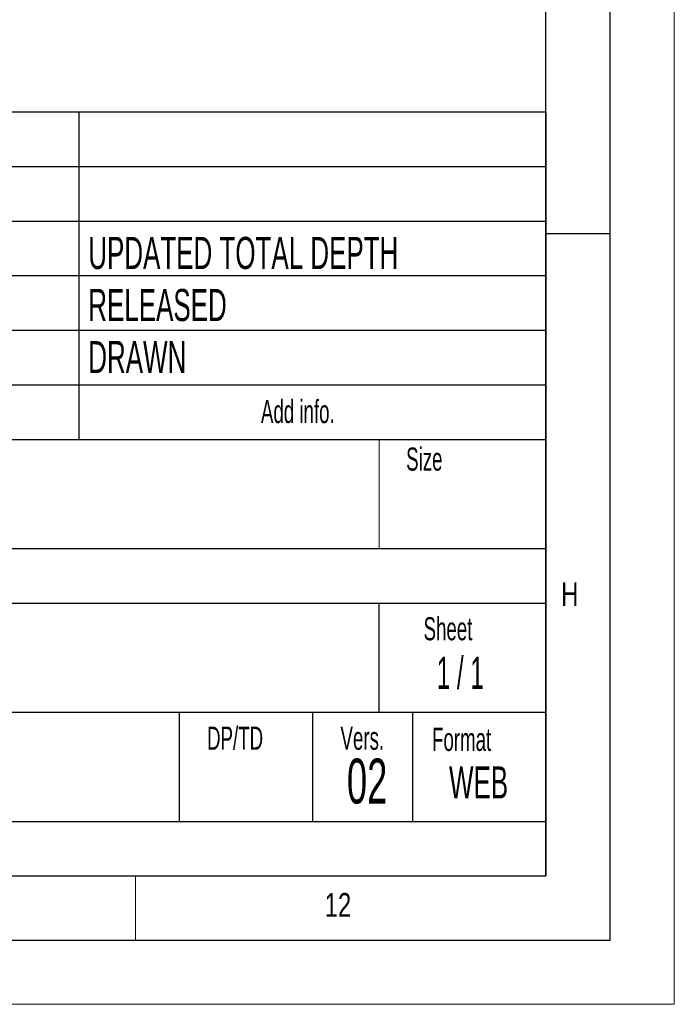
# Model space of a CAD drawing. Header units: millimetres. Extents: x 0 to 594, y 0 to 420.
# Tile 23 of 44: x 543 to 594, y 0 to 77. Entities that reach past the tile are written whole.
import ezdxf

# ---------------------------------------------------------------- set-up
doc = ezdxf.new("R2010")
doc.units = ezdxf.units.MM
doc.layers.add('FORMAT', color=7, linetype='Continuous')
doc.layers.add('SLD-0', color=7, linetype='Continuous')
doc.styles.add('SLDTEXTSTYLE0', font='TXT', dxfattribs={"width": 0.75})
doc.styles.add('SLDTEXTSTYLE1', font='TXT', dxfattribs={"width": 0.605})
doc.styles.add('SLDTEXTSTYLE2', font='TXT', dxfattribs={"width": 0.563})

msp = doc.modelspace()

# ---------------------------------------------------------------- linework, layer by layer
at = {"color": 7, "linetype": 'Continuous', "lineweight": 18}
for p, q in [((594.000041, 0.000053), (594.000041, 420.000053)), ((552.000041, 10.000053), (552.000041, 5.000053)), ((0.000041, 0.000053), (594.000041, 0.000053))]:
    msp.add_line(p, q, dxfattribs=at)
at = {"layer": 'FORMAT'}
for p, q in [((589.000041, 5.000053), (589.000041, 415.000053)), ((584.000041, 10.000053), (584.000041, 410.000053)), ((399.400041, 69.500053), (584.000041, 69.500053)), ((399.400041, 69.500053), (584.000041, 69.500053)), ((399.400041, 69.500053), (584.000041, 69.500053)), ((547.600041, 69.500053), (547.600041, 44.000053)), ((584.000041, 10.000053), (584.000041, 69.500053)), ((584.000041, 69.500053), (584.000041, 10.000053)), ((399.400041, 65.250053), (584.000041, 65.250053)), ((399.400041, 65.250053), (584.000041, 65.250053)), ((399.400041, 61.000053), (584.000041, 61.000053)), ((589, 60), (584, 60)), ((399.400041, 56.750053), (584.000041, 56.750053)), ((399.400041, 52.500053), (584.000041, 52.500053)), ((399.400041, 48.250053), (584.000041, 48.250053)), ((399.400041, 44.000053), (584.000041, 44.000053)), ((399.400041, 35.500053), (584.000041, 35.500053)), ((477.400041, 31.250053), (584.000041, 31.250053)), ((571.000041, 22.750053), (571.000041, 31.250053)), ((477.400041, 22.750053), (584.000041, 22.750053)), ((555.400041, 22.750053), (555.400041, 14.250053)), ((565.800041, 22.750053), (565.800041, 14.250053)), ((573.600041, 22.750053), (573.600041, 14.250053)), ((477.400041, 14.250053), (584.000041, 14.250053)), ((20.000041, 10.000053), (584.000041, 10.000053)), ((399.400041, 10.000053), (584.000041, 10.000053)), ((15.000041, 5.000053), (589.000041, 5.000053))]:
    msp.add_line(p, q, dxfattribs=at)
at = {"layer": 'FORMAT', "lineweight": 18}
msp.add_line((571.000041, 35.500053), (571.000041, 44.000053), dxfattribs=at)
at = {"layer": 'SLD-0'}
msp.add_line((399.400041, 10.000053), (584.000041, 10.000053), dxfattribs=at)

# ---------------------------------------------------------------- texts
at = {"layer": 'FORMAT'}
for s, insert, char_height, attachment_point, style in [('UPDATED TOTAL DEPTH', (548.330295, 59.765206), 2.5, 1, 'SLDTEXTSTYLE1'), ('RELEASED', (548.330295, 55.711977), 2.5, 1, 'SLDTEXTSTYLE1'), ('DRAWN', (548.330295, 51.658748), 2.5, 1, 'SLDTEXTSTYLE1'), ('Add info.', (561.785606, 47.067414), 1.8, 1, 'SLDTEXTSTYLE1'), ('Size', (573.101218, 43.364345), 1.8, 1, 'SLDTEXTSTYLE1'), ('H', (585.185226, 32.862853), 1.852083, 1, 'SLDTEXTSTYLE0'), ('Sheet', (574.457996, 30.149789), 1.8, 1, 'SLDTEXTSTYLE1'), ('1 / 1', (577.319092, 27.064629), 2.5, 2, 'SLDTEXTSTYLE2'), ('1 MODEL CHARTED', (522.547677, 21.416258), 5, 2, 'SLDTEXTSTYLE1'), ('DP/TD', (557.585551, 21.625615), 1.8, 1, 'SLDTEXTSTYLE1'), ('Vers.', (567.985551, 21.625615), 1.8, 1, 'SLDTEXTSTYLE1'), ('Format', (575.119163, 21.532289), 1.8, 1, 'SLDTEXTSTYLE1'), ('02', (570.059339, 19.136187), 3.5, 2, 'SLDTEXTSTYLE1'), ('WEB', (578.746625, 18.533567), 2.5, 2, 'SLDTEXTSTYLE1'), ('12', (566.755949, 8.668016), 1.8520833, 1, 'SLDTEXTSTYLE0')]:
    msp.add_mtext(s, dxfattribs=dict(at, insert=insert, char_height=char_height, attachment_point=attachment_point, style=style))

doc.saveas('drawing.dxf')
